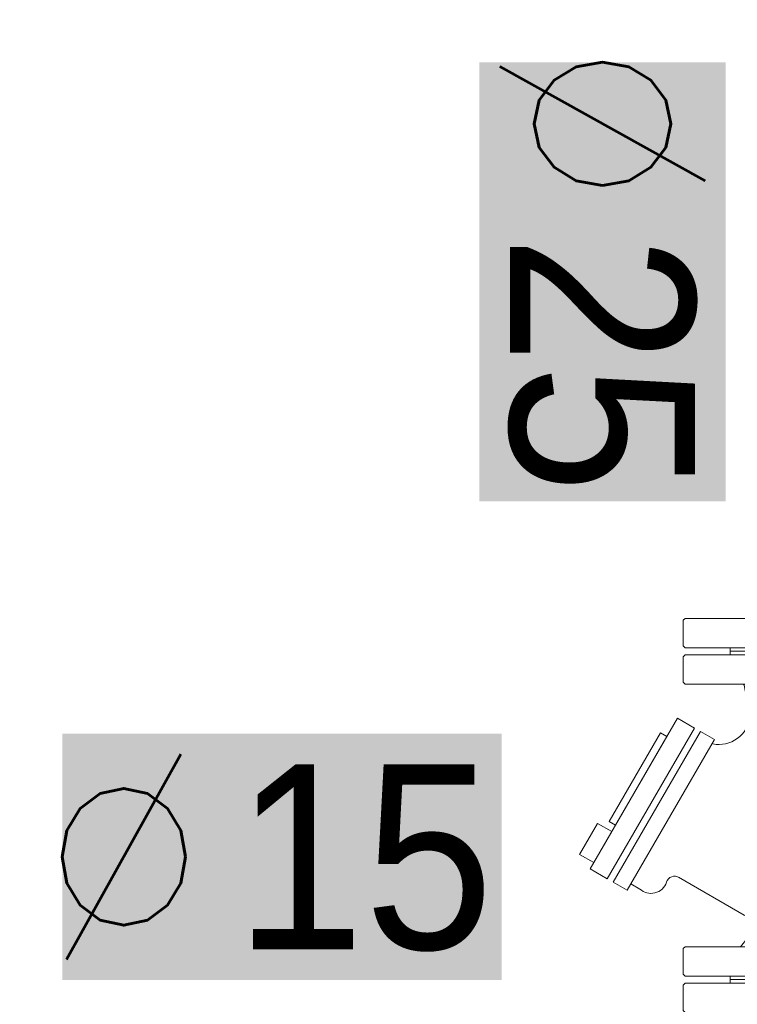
# Model space of a CAD drawing. Header units: millimetres. Extents: x -15538 to -14053, y -265397 to -264347.
# Tile 29 of 35: x -14500 to -14465, y -264854 to -264806. Entities that reach past the tile are written whole.
import ezdxf
from ezdxf.enums import TextEntityAlignment as Align

# ---------------------------------------------------------------- set-up
doc = ezdxf.new("R2010")
doc.units = ezdxf.units.MM
doc.linetypes.add('DOT___DASHED', pattern=[0.6703777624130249, 0.3527777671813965, -0.1763888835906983, 0.0001, -0.1411111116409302])
doc.layers.get('0').update_dxf_attribs({"color": 20, "lineweight": 35})
doc.layers.add('-- CO_opis', color=11, linetype='Continuous', lineweight=0)
doc.layers.add('-- CO_rury', color=51, linetype='Continuous', lineweight=9)
doc.styles.add('A', font='arial.ttf', dxfattribs={"width": 0.9})
doc.styles.add('R', font='romans.shx')

# ---------------------------------------------------------------- blocks, each defined once
blk = doc.blocks.new('-- POLNA FILTR FS_1 DN 25')
at = {"color": 11}
for p, q in [((-6.821210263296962e-13, 5.661111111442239), (0.08888888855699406, 5.75)), ((-6.821210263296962e-13, 5.661111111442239), (0.08888888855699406, 5.75)), ((0, 5.661111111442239), (0, -5.66111111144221)), ((0, 5.661111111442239), (0, -5.66111111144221)), ((1.333333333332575, 5.75), (0.08888888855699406, 5.75)), ((1.333333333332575, 5.75), (0.08888888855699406, 5.75)), ((1.422222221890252, 5.661111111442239), (1.333333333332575, 5.75)), ((1.422222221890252, 5.661111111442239), (1.333333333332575, 5.75)), ((1.422222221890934, -5.66111111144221), (1.422222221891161, 5.661111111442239)), ((1.422222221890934, -5.66111111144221), (1.422222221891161, 5.661111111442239)), ((1.777777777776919, 5.661111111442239), (1.866666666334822, 5.75)), ((1.777777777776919, 5.661111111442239), (1.866666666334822, 5.75)), ((1.777777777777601, -5.66111111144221), (1.777777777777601, 5.661111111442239)), ((1.777777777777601, -5.66111111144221), (1.777777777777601, 5.661111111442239)), ((1.866666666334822, 5.75), (3.111111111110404, 5.75)), ((1.866666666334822, 5.75), (3.111111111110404, 5.75)), ((3.19999999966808, 5.661111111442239), (3.111111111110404, 5.75)), ((3.19999999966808, 5.661111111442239), (3.111111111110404, 5.75)), ((3.199999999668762, 5.661111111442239), (3.199999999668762, -5.66111111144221)), ((3.199999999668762, 5.661111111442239), (3.199999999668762, -5.66111111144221)), ((15.99999999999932, 5.661111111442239), (16.08888888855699, 5.75)), ((15.99999999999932, 5.661111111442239), (16.08888888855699, 5.75)), ((15.99999999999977, -5.66111111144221), (15.99999999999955, 5.661111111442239)), ((15.99999999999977, -5.66111111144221), (15.99999999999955, 5.661111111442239)), ((16.08888888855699, 5.75), (17.33333333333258, 5.75)), ((16.08888888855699, 5.75), (17.33333333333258, 5.75)), ((17.42222222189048, 5.661111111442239), (17.33333333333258, 5.75)), ((17.42222222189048, 5.661111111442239), (17.33333333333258, 5.75)), ((17.42222222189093, 5.661111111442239), (17.42222222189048, -5.66111111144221)), ((17.42222222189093, 5.661111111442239), (17.42222222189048, -5.66111111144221)), ((17.77777777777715, 5.661111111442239), (17.86666666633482, 5.75)), ((17.77777777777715, 5.661111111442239), (17.86666666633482, 5.75)), ((17.77777777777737, 5.661111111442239), (17.77777777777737, -5.66111111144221)), ((17.77777777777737, 5.661111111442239), (17.77777777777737, -5.66111111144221)), ((19.1111111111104, 5.75), (17.86666666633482, 5.75)), ((19.1111111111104, 5.75), (17.86666666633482, 5.75)), ((19.19999999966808, 5.661111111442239), (19.1111111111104, 5.75)), ((19.19999999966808, 5.661111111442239), (19.1111111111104, 5.75)), ((19.19999999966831, -5.66111111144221), (19.19999999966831, 5.661111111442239)), ((19.19999999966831, -5.66111111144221), (19.19999999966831, 5.661111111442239)), ((0, -5.661111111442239), (0.08888888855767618, -5.75)), ((0, -5.661111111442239), (0.08888888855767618, -5.75)), ((1.333333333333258, -5.75), (0.08888888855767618, -5.75)), ((1.333333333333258, -5.75), (0.08888888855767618, -5.75)), ((1.422222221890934, -5.661111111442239), (1.333333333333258, -5.75)), ((1.422222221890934, -5.661111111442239), (1.333333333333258, -5.75)), ((1.777777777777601, -5.661111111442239), (1.866666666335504, -5.75)), ((1.777777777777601, -5.661111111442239), (1.866666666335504, -5.75)), ((1.866666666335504, -5.75), (3.111111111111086, -5.75)), ((1.866666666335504, -5.75), (3.111111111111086, -5.75)), ((3.199999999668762, -5.661111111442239), (3.111111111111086, -5.75)), ((3.199999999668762, -5.661111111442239), (3.111111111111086, -5.75)), ((15.99999999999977, -5.661111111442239), (16.08888888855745, -5.75)), ((15.99999999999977, -5.661111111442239), (16.08888888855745, -5.75)), ((16.08888888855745, -5.75), (17.33333333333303, -5.75)), ((16.08888888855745, -5.75), (17.33333333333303, -5.75)), ((17.42222222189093, -5.661111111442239), (17.33333333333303, -5.75)), ((17.42222222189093, -5.661111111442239), (17.33333333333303, -5.75)), ((17.7777777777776, -5.661111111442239), (17.86666666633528, -5.75)), ((17.7777777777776, -5.661111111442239), (17.86666666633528, -5.75)), ((19.11111111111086, -5.75), (17.86666666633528, -5.75)), ((19.11111111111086, -5.75), (17.86666666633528, -5.75)), ((19.19999999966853, -5.661111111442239), (19.11111111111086, -5.75)), ((19.19999999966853, -5.661111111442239), (19.11111111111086, -5.75))]:
    blk.add_line(p, q, dxfattribs=at)
at = {"color": 50}
for p, q in [((1.599999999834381, 3.466666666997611), (1.422222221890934, 3.466666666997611)), ((1.599999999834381, 3.466666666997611), (1.422222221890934, 3.466666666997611)), ((1.599999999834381, -3.46666666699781), (1.599999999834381, 3.466666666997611)), ((1.599999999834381, 3.466666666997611), (1.777777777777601, 3.466666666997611)), ((1.599999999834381, -3.46666666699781), (1.599999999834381, 3.466666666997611)), ((1.599999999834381, -3.46666666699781), (1.599999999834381, 3.466666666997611)), ((1.599999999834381, 3.466666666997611), (1.777777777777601, 3.466666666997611)), ((1.599999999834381, -3.46666666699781), (1.599999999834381, 3.466666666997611)), ((17.42222222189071, 3.466666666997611), (17.59999999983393, 3.466666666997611)), ((17.42222222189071, 3.466666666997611), (17.59999999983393, 3.466666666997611)), ((17.59999999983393, -3.46666666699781), (17.59999999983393, 3.466666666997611)), ((17.59999999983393, -3.46666666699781), (17.59999999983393, 3.466666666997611)), ((17.77777777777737, 3.466666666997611), (17.59999999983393, 3.466666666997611)), ((17.59999999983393, -3.46666666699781), (17.59999999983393, 3.466666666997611)), ((17.59999999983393, -3.46666666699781), (17.59999999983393, 3.466666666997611)), ((17.77777777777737, 3.466666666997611), (17.59999999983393, 3.466666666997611)), ((11.94131075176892, -0.2222222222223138), (11.94131075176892, 0.2222222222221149)), ((11.94131075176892, 0.2222222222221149), (13.71908852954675, 0.2222222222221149)), ((11.94131075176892, 0.2222222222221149), (13.71908852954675, 0.2222222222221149)), ((11.94131075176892, -0.2222222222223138), (11.94131075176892, 0.2222222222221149)), ((13.71908852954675, 0.2222222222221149), (13.71908852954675, 0.444444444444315)), ((13.71908852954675, 0.444444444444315), (14.48888888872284, -1.13686837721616e-13)), ((13.71908852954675, 0.2222222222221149), (13.71908852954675, 0.444444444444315)), ((13.71908852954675, 0.444444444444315), (14.48888888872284, -1.13686837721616e-13)), ((13.71908852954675, -0.2222222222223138), (11.94131075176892, -0.2222222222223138)), ((13.71908852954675, -0.2222222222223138), (11.94131075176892, -0.2222222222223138)), ((14.48888888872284, -1.13686837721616e-13), (13.71908852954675, -0.4444444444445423)), ((14.48888888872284, -1.13686837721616e-13), (13.71908852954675, -0.4444444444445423)), ((13.71908852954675, -0.4444444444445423), (13.71908852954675, -0.2222222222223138)), ((13.71908852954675, -0.4444444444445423), (13.71908852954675, -0.2222222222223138)), ((1.599999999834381, -3.46666666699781), (1.422222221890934, -3.46666666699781)), ((1.599999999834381, -3.46666666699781), (1.422222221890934, -3.46666666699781)), ((1.599999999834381, -3.46666666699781), (1.777777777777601, -3.46666666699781)), ((1.599999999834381, -3.46666666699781), (1.777777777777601, -3.46666666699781)), ((17.42222222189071, -3.46666666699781), (17.59999999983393, -3.46666666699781)), ((17.42222222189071, -3.46666666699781), (17.59999999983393, -3.46666666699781)), ((17.77777777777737, -3.46666666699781), (17.59999999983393, -3.46666666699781)), ((17.77777777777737, -3.46666666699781), (17.59999999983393, -3.46666666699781))]:
    blk.add_line(p, q, dxfattribs=at)
at = {"linetype": 'Continuous'}
for p, q in [((13.65224502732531, 2.272784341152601), (15.99999999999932, 2.744140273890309)), ((8.858003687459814, 2.279392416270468), (13.65224502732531, 2.272784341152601)), ((6.589687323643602, -5.978806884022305), (4.740763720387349, -2.781500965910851)), ((13.08715367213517, -4.31101601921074), (13.13717848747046, -4.326813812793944)), ((6.017415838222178, -7.871079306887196), (6.270637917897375, -8.307840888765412))]:
    blk.add_line(p, q, dxfattribs=at)
at = {"color": 50, "linetype": 'DOT___DASHED', "ltscale": 10}
blk.add_line((0, -1.13686837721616e-13), (19.19999999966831, -1.13686837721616e-13), dxfattribs=at)
at = {"linetype": 'Continuous'}
for points in [[(4.740763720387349, -2.781500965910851), (4.593358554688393, -2.526596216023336), (3.524366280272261, -2.6987711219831), (3.199999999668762, -2.960381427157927)], [(15.99999999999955, -2.822282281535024), (15.94691039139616, -2.781205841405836), (14.3981131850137, -2.490983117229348)]]:
    blk.add_lwpolyline(points, dxfattribs=at)
at = {"color": 11}
for points in [[(13.30077576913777, -4.231964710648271), (5.953545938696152, -8.491681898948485), (6.347932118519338, -9.171925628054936), (13.69303843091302, -4.910673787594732)], [(6.993797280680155, -10.28880709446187), (14.33890359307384, -6.027555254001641), (13.86211844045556, -5.203060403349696), (6.514888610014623, -9.462777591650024)]]:
    blk.add_lwpolyline(points, close=True, dxfattribs=at)
at = {"color": 50}
for points in [[(9.312102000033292, -9.359167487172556), (13.62596619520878, -6.854671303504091), (13.4480493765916, -6.54533485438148), (9.132061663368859, -9.04829638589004)], [(7.702421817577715, -10.80000000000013), (9.211394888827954, -9.921805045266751), (8.813382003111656, -9.233177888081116), (7.302285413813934, -10.10983819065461)]]:
    blk.add_lwpolyline(points, close=True, dxfattribs=at)
at = {"linetype": 'Continuous'}
for centre, radius, start, end in [((14.59498137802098, -4.014941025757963), 1.536621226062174, 97.36082798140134, 191.109182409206), ((6.230923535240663, -6.173268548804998), 0.408076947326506, 286.0933447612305, 33.81839240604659), ((6.607312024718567, -7.32492614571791), 0.8039034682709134, 109.116346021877, 222.7949432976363)]:
    blk.add_arc(centre, radius, start, end, dxfattribs=at)
blk.add_open_spline([(3.199999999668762, 2.887219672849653), (3.278279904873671, 2.819924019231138), (3.547598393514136, 2.617436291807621), (4.092172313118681, 2.598180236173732), (4.777224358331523, 2.452840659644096), (5.459862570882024, 2.774440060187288), (6.212964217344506, 2.975598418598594), (6.963268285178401, 3.027055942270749), (7.680124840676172, 2.913262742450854), (8.22470240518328, 2.614105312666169), (8.60142455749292, 2.375873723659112), (8.798138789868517, 2.301903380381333), (8.858003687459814, 2.279392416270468)], degree=3, knots=[0.1989092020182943, 0.1989092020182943, 0.1989092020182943, 0.1989092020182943, 0.542123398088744, 1.338661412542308, 1.951842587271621, 2.869764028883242, 3.769967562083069, 4.595459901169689, 5.388217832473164, 6.18001804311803, 6.672583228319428, 6.888056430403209, 6.888056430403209, 6.888056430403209, 6.888056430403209], dxfattribs=at)
blk = doc.blocks.new('*U185')
at = {"color": 0}
blk.add_blockref('-- POLNA FILTR FS_1 DN 25', (17.15491811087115, 334.4727273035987), dxfattribs=at)
blk = doc.blocks.new('-- fi_średnica_k')
blk.add_hatch(color=251).paths.add_polyline_path([(21.39654825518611, 32), (-21.39654825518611, 32), (-21.39654825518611, 8), (21.39654825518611, 8)])
at = {"insert": (-6.840391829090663, 20), "char_height": 20, "width": 56.29046151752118, "attachment_point": 6, "style": 'R'}
blk.add_mtext('{\\C11;%%C}', dxfattribs=at)
at = {"color": 7, "style": 'A', "width": 0.9, "flags": 12}
blk.add_attdef('SR', text='', height=18, dxfattribs=at).set_placement((8.027943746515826, 20), align=Align.MIDDLE_CENTER)

msp = doc.modelspace()

# ---------------------------------------------------------------- block references
at = {"layer": '-- CO_opis', "lineweight": 0}
ref = msp.add_blockref('-- fi_średnica_k', (-14481.3084944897, -264819.0706020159, 7.945228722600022e-06), dxfattribs=dict(at, xscale=0.5, yscale=0.5, zscale=0.001, rotation=269.9999999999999))
ref.add_attrib('SR', '25', dxfattribs={"layer": '0', "color": 7, "height": 8.999999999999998, "rotation": 270, "style": 'A', "width": 0.8999999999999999}).set_placement((-14471.30849471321, -264823.0845739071, 7.945228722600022e-06), align=Align.MIDDLE_CENTER)
ref = msp.add_blockref('-- fi_średnica_k', (-14486.92522036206, -264857.0856289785, -0.002084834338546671), dxfattribs=dict(at, xscale=0.5, yscale=0.5, zscale=0.001))
ref.add_attrib('SR', '15', dxfattribs={"layer": '0', "color": 7, "height": 8.999999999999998, "style": 'A', "width": 0.8999999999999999}).set_placement((-14482.91124847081, -264847.085629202, -0.002084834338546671), align=Align.MIDDLE_CENTER)
at = {"layer": '-- CO_rury', "color": 0, "xscale": -1, "rotation": 269.9999999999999}
msp.add_blockref('*U185', (-14796.0962217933, -264871.8255201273), dxfattribs=at)

doc.saveas('drawing.dxf')
